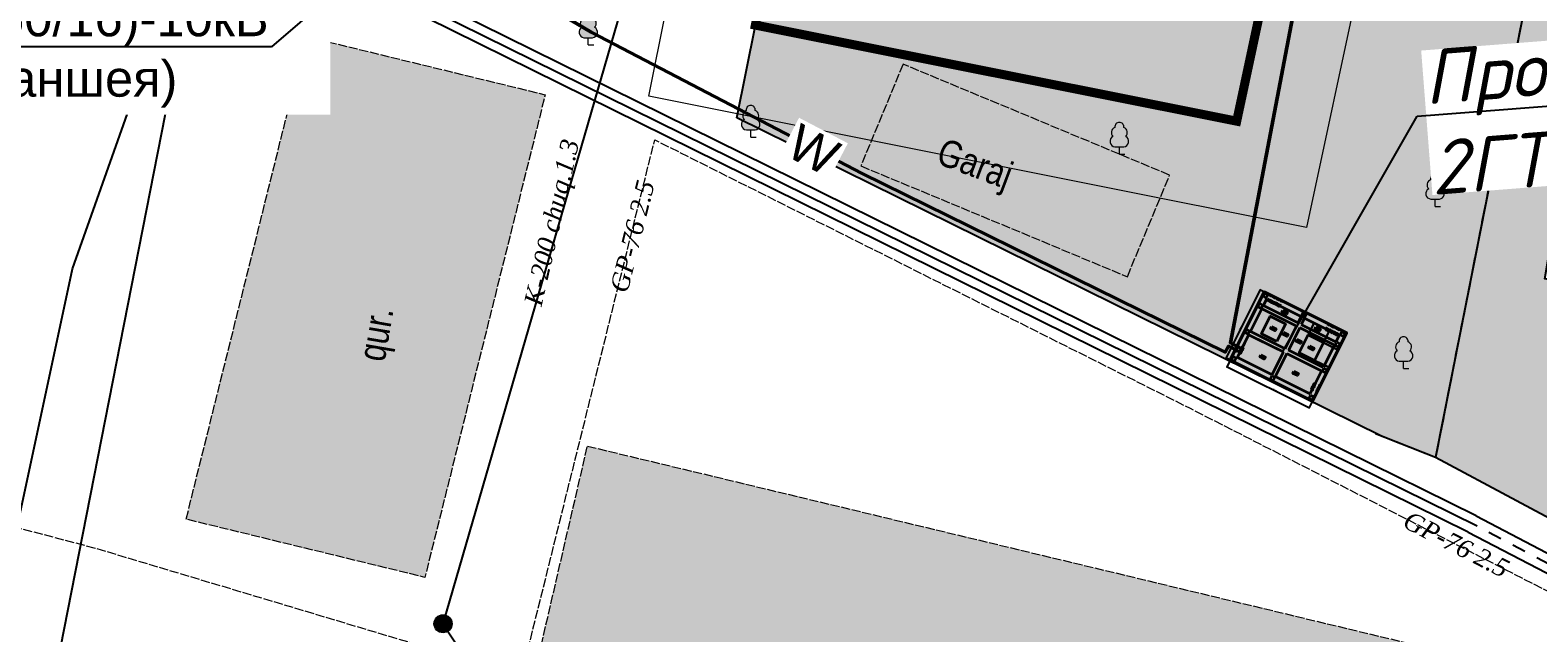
# Model space of a CAD drawing. Extents: x 352696 to 405256, y 4162769 to 4241487.
# Tile 26 of 148: x 403057 to 403140, y 4240205 to 4240238. Entities that reach past the tile are written whole.
import ezdxf
from ezdxf import colors
from ezdxf.entities.mleader import LeaderData, LeaderLine
from ezdxf.enums import TextEntityAlignment as Align
from ezdxf.math import Vec2, Vec3

# ---------------------------------------------------------------- set-up
doc = ezdxf.new("R2010")
doc.units = 0
doc.header["$LTSCALE"] = 0.5
doc.header["$MEASUREMENT"] = 0
doc.header["$PDMODE"] = 32
doc.header["$PDSIZE"] = 0.3
for name, pattern in [('ACAD_ISO03W100', [30, 12, -18]), ('Build_Contour_Resid_m1', [1, 1, 0]), ('Commnctn_Gas_Line_Ground_m1', [1, 1, 0]), ('Д_ТРОТ_ТРУБА', [3, 1.5, -1.5]), ('ЗД_СТР_РАЗВ', [3, 2, -1]), ('штриховаяX2', [38.1, 25.4, -12.7])]:
    doc.linetypes.add(name, pattern=pattern)
for name, color, linetype in [('(0)', 7, 'Continuous'), ('(007) Здания', 7, 'Continuous'), ('(014) Водопровод', 5, 'ИК_Водопровод -------в--------'), ('(017) Канализация', 33, 'KANALIS_K_1'), ('(025) Дорога', 7, 'Continuous'), ('(027) Гидрография', 7, 'Continuous'), ('(028) Гидротехн.', 7, 'Continuous'), ('--Выноски', 164, 'Continuous'), ('кабель', 1, 'Continuous')]:
    doc.layers.add(name, color=color, linetype=linetype)
for name, color, linetype, lineweight in [('.', 7, 'Continuous', 15), ('основной', 7, 'Continuous', 35), ('размеры', 7, 'Continuous', 30)]:
    doc.layers.add(name, color=color, linetype=linetype, lineweight=lineweight)
for name, color, linetype, true_color in [('BUILD_RESID_CNTUR_P', 7, 'Continuous', 0x000000), ('BUILD_RESID_TITLE_T', 7, 'Continuous', 0x000000), ('COMMN_OBJCT_ELCTR_B', 7, 'Continuous', 0x000000), ('COMMN_OBJCT_GAS##_L', 7, 'Continuous', 0x000000), ('COMMN_OBJCT_GAS##_T', 7, 'Continuous', 0x000000)]:
    doc.layers.add(name, color=color, linetype=linetype, true_color=true_color)
for name, color, linetype, lineweight, true_color in [('COMMN_OBJCT_CNLIZ_T', 7, 'Continuous', 15, 0x000000), ('COMMN_OBJCT_WELL#_B', 7, 'Continuous', 15, 0x000000), ('GREEN_VGTAT_#####_B', 7, 'Continuous', 15, 0x000000), ('надписи э', 7, 'Continuous', 40, 0xd52a52)]:
    doc.layers.add(name, color=color, linetype=linetype, lineweight=lineweight, true_color=true_color)
doc.styles.add('--ЭОМ', font='ARIALN.TTF')
doc.styles.add('Arial Narrow', font='arial.ttf', dxfattribs={"height": 300})
doc.styles.add('S', font='txtwr', dxfattribs={"oblique": 15})
doc.styles.add('БМ-431 (Times New Roman К)', font='timesi.ttf', dxfattribs={"height": 1})
doc.styles.add('гост3', font='arial.ttf', dxfattribs={"height": 300})
doc.styles.add('Р-131 (Arial Narrow)', font='ARIALN.TTF', dxfattribs={"height": 1})
doc.linetypes.add('KANALIS_K_1', pattern='A,1,[">",Standard,S=1.8,R=0,X=-0.9,Y=-0.9],3,-1,["К",Standard,S=1.8,R=0,X=-0.9,Y=-0.9],-1,10', length=16)
doc.linetypes.add('ИК_Водопровод -------в--------', pattern='A,9,-0.6,["В",Standard,S=1.2,R=0,X=0,Y=-0.6],-1.2', length=10.8)
doc.linetypes.add('ИК_Э_КАБ_ВН', pattern='A,8,-2,["<<",Standard,S=1,R=0,X=0,Y=-0.5],8,[">>",Standard,S=1,R=0,X=-1,Y=-0.5],-2', length=20)
doc.dimstyles.new('Масштаб 25', dxfattribs={"dimscale": 100, "dimtxt": 3, "dimasz": 1.5, "dimexe": 1, "dimexo": 0, "dimgap": 0.8345, "dimtad": 1, "dimlfac": 0.25, "dimtxsty": 'Standard', "dimblk": 'ARCHTICK', "dimcen": 2.5, "dimdle": 1, "dimadec": 0, "dimazin": 0, "dimtfac": 1, "dimtmove": 0, "dimatfit": 3, "dimldrblk": 'ARCHTICK', "dimfxl": 1, "dimarcsym": 0})

# ---------------------------------------------------------------- blocks, each defined once
blk = doc.blocks.new('Wellinspect_m1')
at = {"layer": 'COMMN_OBJCT_WELL#_B', "linetype": 'Continuous', "lineweight": 13, "true_color": 0xfffffe}
blk.add_hatch(color=7, dxfattribs=at).paths.add_polyline_path([(-1, 0, 1), (1, 0, 1)])
at = {"layer": 'COMMN_OBJCT_WELL#_B', "color": 18, "linetype": 'Continuous', "lineweight": 13, "true_color": 0x000000}
blk.add_line((-0.71, 0.71), (0.71, -0.71), dxfattribs=at)
blk.add_circle((0, 0), 1, dxfattribs=at)
blk = doc.blocks.new('ElectricFlash1_m1')
at = {"layer": 'COMMN_OBJCT_ELCTR_B', "linetype": 'Continuous', "lineweight": 9, "true_color": 0xfffffe}
blk.add_hatch(color=7, dxfattribs=at).paths.add_polyline_path([(1.25, 2.3), (0.45, 2.3), (0.45, 1.2, 1), (1.25, 1.2)])
at = {"layer": 'COMMN_OBJCT_ELCTR_B', "color": 18, "linetype": 'Continuous', "lineweight": 9, "true_color": 0x000000}
for p, q in [((0, 0), (0, 2.5)), ((0, 2.3), (1.5, 2.3)), ((0.45, 1.2), (0.45, 2.3)), ((0.45, 2.3), (1.25, 2.3)), ((1.25, 2.3), (1.25, 1.2))]:
    blk.add_line(p, q, dxfattribs=at)
blk.add_arc((0.85, 1.2), 0.4, 180, 0, dxfattribs=at)
blk = doc.blocks.new('CharacteristicFol_m1')
at = {"layer": 'GREEN_VGTAT_#####_B', "linetype": 'Continuous', "lineweight": 13, "true_color": 0xfffffe}
h = blk.add_hatch(color=7, dxfattribs=at)
h.dxf.hatch_style = 1
h.paths.add_polyline_path([(0.7, 1.95, 0.545245), (0.49, 2.94, 0.44906), (0, 3.5, 0.44906), (-0.49, 2.94, 0.545245), (-0.7, 1.95, 0.73339), (-0.48, 0.8), (0.48, 0.8, 0.73339)])
at = {"layer": 'GREEN_VGTAT_#####_B', "color": 18, "linetype": 'Continuous', "lineweight": 13, "true_color": 0x000000}
for p, q in [((-0.48, 0.8), (0.48, 0.8)), ((0, 0), (0, 0.8)), ((0, 0), (0, 0.8)), ((0, 0), (0.6, 0))]:
    blk.add_line(p, q, dxfattribs=at)
for centre, radius, start, end in [((0, 3), 0.501, 90.2911, 187.0229), ((0, 3), 0.501, 352.9771, 89.7089), ((-0.41, 1.41), 0.612, 118.4195, 263.4433), ((-0.28, 2.38), 0.602, 111.2452, 225.6501), ((0.41, 1.41), 0.612, 276.5567, 61.5805), ((0.28, 2.38), 0.602, 314.3499, 68.7548)]:
    blk.add_arc(centre, radius, start, end, dxfattribs=at)
blk = doc.blocks.new('wewewrwerwer')
at = {"layer": '(014) Водопровод', "flags": 128}
blk.add_lwpolyline([(403057.771, 4240198.611), (403081.724, 4240320.576), (403100.516, 4240315.974), (403177.328, 4240298.135)], dxfattribs=at)
at = {"layer": '(017) Канализация', "linetype": 'KANALIS_K_1', "flags": 128}
blk.add_lwpolyline([(403095.546, 4240259.188), (403079.9, 4240205.21), (403097.691, 4240178.579), (403117.752, 4240170.709)], dxfattribs=at)
at = {"layer": '(025) Дорога', "linetype": 'ЗД_СТР_РАЗВ'}
blk.add_lwpolyline([(403096.912, 4240262.979), (403106.22, 4240307.19), (403141.55, 4240298.75), (403151.41, 4240298.99), (403134.69, 4240214.398), (403131.381, 4240215.69)], dxfattribs=at)
at = {"layer": '(027) Гидрография'}
for points in [[(403136.94, 4240211.16), (403153.13, 4240202.68), (403153.694, 4240202.301)], [(403136.497, 4240210.264), (403152.754, 4240201.821), (403153.485, 4240201.329)]]:
    blk.add_lwpolyline(points, dxfattribs=at)
at = {"layer": '(027) Гидрография', "color": 3, "linetype": 'Д_ТРОТ_ТРУБА'}
blk.add_lwpolyline([(403153.574, 4240201.744), (403152.89, 4240202.199), (403136.988, 4240210.596)], dxfattribs=at)
at = {"layer": '(028) Гидротехн.', "color": 3}
blk.add_lwpolyline([(403136.988, 4240210.596), (403062.963, 4240247.15), (403016.84, 4240268.833), (403007.296, 4240271.796)], dxfattribs=at)
at = {"layer": '(028) Гидротехн.'}
for points in [[(403136.94, 4240211.16), (403063.18, 4240247.6), (403017.021, 4240269.3), (403007.445, 4240272.274)], [(403136.497, 4240210.264), (403062.746, 4240246.699), (403016.658, 4240268.366), (403007.148, 4240271.319)]]:
    blk.add_lwpolyline(points, dxfattribs=at)
at = {"layer": 'BUILD_RESID_CNTUR_P', "color": 18, "linetype": 'Build_Contour_Resid_m1', "lineweight": 13, "true_color": 0x000000, "flags": 128}
blk.add_lwpolyline([(403072.37, 4240237.63), (403085.55, 4240234.42), (403078.91, 4240207.77), (403065.73, 4240210.98)], close=True, dxfattribs=at)
at = {"layer": 'BUILD_RESID_CNTUR_P', "color": 18, "linetype": 'Build_Contour_Resid_m1', "lineweight": 13, "true_color": 0x000000}
blk.add_lwpolyline([(403117.681, 4240224.372), (403120.015, 4240229.984), (403105.304, 4240236.102), (403102.97, 4240230.491), (403117.681, 4240224.372)], dxfattribs=at)
blk.add_lwpolyline([(403085.05, 4240202.81), (403087.88, 4240215.02), (403151.11, 4240199.83), (403148.22, 4240187.61)], close=True, dxfattribs=at)
at = {"layer": 'COMMN_OBJCT_GAS##_L', "color": 30, "linetype": 'Commnctn_Gas_Line_Ground_m1', "lineweight": 15, "true_color": 0xff7d00, "flags": 128}
for points in [[(403130.24, 4240160.101), (403112.009, 4240165.291), (403097.223, 4240169.499), (403090.418, 4240180.521), (403087.876, 4240188.936), (403084.255, 4240202.414), (403091.595, 4240231.929), (403121.143, 4240217.108), (403150.307, 4240202.19)], [(403084.283, 4240202.308), (403060.659, 4240209.391), (403042.181, 4240214.239), (403041.623, 4240228.433)]]:
    blk.add_lwpolyline(points, dxfattribs=at)
at = {"layer": 'кабель', "color": 1, "linetype": 'ИК_Э_КАБ_ВН'}
blk.add_lwpolyline([(403018.142, 4240116.222), (403019.782, 4240116.456), (403016.332, 4240137.84), (403018.159, 4240156.442), (403028.671, 4240177.634), (403041.46, 4240186.91), (403052.283, 4240191.39), (403059.455, 4240224.804), (403070.415, 4240255.804), (403082.053, 4240311.938), (403085.429, 4240326.355), (403096.923, 4240323.351), (403102.405, 4240350.301), (403095.399, 4240351.692), (403095.399, 4240351.692)], dxfattribs=at)
at = {"layer": 'COMMN_OBJCT_ELCTR_B', "color": 18, "true_color": 0x000000}
blk.add_blockref('ElectricFlash1_m1', (403137.045, 4240232.042), dxfattribs=at)
at = {"layer": 'COMMN_OBJCT_WELL#_B', "color": 18, "true_color": 0x000000, "xscale": 0.5, "yscale": 0.5, "zscale": 0.5}
blk.add_blockref('Wellinspect_m1', (403079.91, 4240205.21), dxfattribs=at)
at = {"layer": 'GREEN_VGTAT_#####_B', "color": 18, "true_color": 0x000000, "xscale": 0.5, "yscale": 0.5, "zscale": 0.5}
for p in [(403087.926, 4240237.167), (403096.892, 4240232.079), (403117.239, 4240231.139), (403134.666, 4240228.253), (403132.927, 4240219.305)]:
    blk.add_blockref('CharacteristicFol_m1', p, dxfattribs=at)
at = {"color": 7, "style": 'S', "oblique": 15, "flags": 8}
blk.add_attdef('SK', (403148.112, 4240555.257), '', height=2, dxfattribs=at)
at = {"layer": 'BUILD_RESID_TITLE_T', "color": 18, "true_color": 0x000000, "style": 'Р-131 (Arial Narrow)'}
for s, rotation, p in [('Garaj', 339.47719, (403107.05, 4240230.662)), ('qur.', 80.20182, (403076.68, 4240219.623))]:
    blk.add_text(s, height=1.5, rotation=rotation, dxfattribs=at).set_placement(p)
at = {"layer": 'COMMN_OBJCT_CNLIZ_T', "color": 18, "linetype": 'Continuous', "true_color": 0x000000, "style": 'БМ-431 (Times New Roman К)'}
blk.add_text('K-200 chuq.1.3', height=1, rotation=77.08961, dxfattribs=at).set_placement((403085.344, 4240222.699))
at = {"layer": 'COMMN_OBJCT_GAS##_T', "color": 18, "linetype": 'Continuous', "true_color": 0x000000, "style": 'БМ-431 (Times New Roman К)'}
for rotation, p in [(76.0342, (403090.361, 4240226.595)), (332.9092, (403135.833, 4240209.594))]:
    blk.add_text('GP-76 2.5', height=1, rotation=rotation, dxfattribs=at).set_placement(p, align=Align.MIDDLE)
blk = doc.blocks.new('rw32234324324324')
at = {"layer": '.'}
h = blk.add_hatch(color=41, dxfattribs=at)
h.dxf.hatch_style = 1
h.paths.add_polyline_path([(403591.26, 4240332.78), (403593.82, 4240344.55), (403535.09, 4240357.25), (403532.64, 4240345.31)])
h.paths.add_polyline_path([(403635.758, 4240323.046), (403637.05, 4240329.43), (403637.292, 4240329.378), (403638.43, 4240334.64), (403609.16, 4240340.97), (403606.562, 4240328.954)])
h.paths.add_polyline_path([(403637.05, 4240329.43), (403666.52, 4240322.89), (403664.12, 4240311.03), (403634.65, 4240317.57)])
h.paths.add_polyline_path([(403669.51, 4240335.35), (403681.23, 4240332.59), (403677.84, 4240316.79), (403677.7, 4240316.824), (403674.6, 4240303.23), (403664.18, 4240305.54), (403668.506, 4240324.513), (403667.51, 4240324.7)])
h.paths.add_polyline_path([(403659.37, 4240292.68), (403670.35, 4240290.4), (403654.42, 4240213.8), (403643.44, 4240216.08)])
h.paths.add_polyline_path([(403583.07, 4240274.78), (403576.78, 4240245.53), (403588.44, 4240243.25), (403594.73, 4240272.5)])
h.paths.add_polyline_path([(403572.37, 4240237.63), (403585.55, 4240234.42), (403578.91, 4240207.77), (403565.73, 4240210.98)])
h.paths.add_polyline_path([(403584.66, 4240305.1), (403578.37, 4240275.85), (403589.67, 4240273.63), (403590.89, 4240279.317), (403596.292, 4240278.28), (403598.443, 4240290.374), (403593.729, 4240291.171), (403595.96, 4240302.88)])
h.paths.add_polyline_path([(403585.05, 4240202.81), (403587.88, 4240215.02), (403651.11, 4240199.83), (403648.22, 4240187.61)])
h.paths.add_polyline_path([(403609.98, 4240297.66), (403615.443, 4240296.498), (403614.194, 4240290.629), (403608.731, 4240291.792)])
h.paths.add_polyline_path([(403601.481, 4240257.717), (403622, 4240253.62), (403623.19, 4240259.58), (403607.566, 4240262.7), (403608.61, 4240268.92), (403609.772, 4240268.725), (403611.4, 4240276.88), (403605.812, 4240278.07)])
h.paths.add_polyline_path([(403628.997, 4240289.469), (403629.83, 4240293.46), (403623.87, 4240294.705), (403623.037, 4240290.713)])
at = {"layer": 'BUILD_RESID_CNTUR_P', "color": 18, "linetype": 'Build_Contour_Resid_m1', "lineweight": 13, "true_color": 0x000000, "flags": 128}
blk.add_lwpolyline([(403572.37, 4240237.63), (403585.55, 4240234.42), (403578.91, 4240207.77), (403565.73, 4240210.98), (403572.37, 4240237.63)], dxfattribs=at)
at = {"layer": 'BUILD_RESID_CNTUR_P', "color": 18, "linetype": 'Build_Contour_Resid_m1', "lineweight": 13, "true_color": 0x000000}
blk.add_lwpolyline([(403585.05, 4240202.81), (403587.88, 4240215.02), (403651.11, 4240199.83), (403648.22, 4240187.61)], close=True, dxfattribs=at)
blk = doc.blocks.new('rew342342324432')
at = {"layer": '(007) Здания', "lineweight": 30, "transparency": 33554534}
h = blk.add_hatch(color=63, dxfattribs=at)
h.dxf.hatch_style = 1
h.paths.add_polyline_path([(403596.127, 4240233.14), (403597.15, 4240238.264), (403623.717, 4240232.959), (403637.949, 4240299.611), (403641.55, 4240298.761), (403651.41, 4240299.001), (403634.69, 4240214.398), (403631.702, 4240215.565)])
at = {"layer": '.', "lineweight": 30, "ltscale": 100, "true_color": 0x636466, "transparency": 33554687}
h = blk.add_hatch(color=251, dxfattribs=at)
h.dxf.hatch_style = 1
h.paths.add_polyline_path([(403600.898, 4240321.525), (403584.465, 4240325.672), (403584.298, 4240325.794), (403534.038, 4240338.478), (403533.327, 4240335.663), (403656.58, 4240304.35), (403642.39, 4240302.741), (403577.056, 4240318.238), (403576.36, 4240314.851), (403575.71, 4240311.441), (403570.94, 4240286.281), (403568.08, 4240270.111), (403565.06, 4240255.752), (403563.18, 4240247.611), (403566.277, 4240246.07), (403579.82, 4240313.46), (403606.22, 4240307.19), (403641.55, 4240298.761), (403651.41, 4240299.001), (403636.821, 4240225.177), (403634.69, 4240214.408), (403643.64, 4240209.617), (403644.464, 4240213.581), (403643.02, 4240213.891), (403643.442, 4240216.087), (403644.958, 4240223.521), (403640.718, 4240224.257), (403642.784, 4240236.433), (403656.508, 4240300.682), (403671.7, 4240297.541), (403676.707, 4240295.672), (403677.691, 4240302.252), (403663.792, 4240305.48), (403655.837, 4240307.657), (403604.758, 4240320.613)])
h = blk.add_hatch(color=251, dxfattribs=at)
h.dxf.hatch_style = 1
h.paths.add_polyline_path([(403633.865, 4240300.595), (403620.827, 4240239.538), (403602.594, 4240243.179), (403604.66, 4240253.526), (403600.39, 4240254.384), (403597.15, 4240238.264), (403623.717, 4240232.959), (403637.949, 4240299.611)])
at = {"linetype": 'Continuous'}
blk.add_lwpolyline([(403606.22, 4240307.19), (403641.55, 4240298.761), (403651.41, 4240299.001), (403636.821, 4240225.177), (403634.69, 4240214.408), (403643.64, 4240209.617), (403644.464, 4240213.581), (403643.02, 4240213.891), (403643.442, 4240216.087), (403644.958, 4240223.521), (403640.718, 4240224.257), (403642.784, 4240236.433), (403656.508, 4240300.682), (403671.7, 4240297.541), (403676.707, 4240295.672), (403677.691, 4240302.252)], dxfattribs=at)
blk.add_lwpolyline([(403633.865, 4240300.595), (403620.827, 4240239.538), (403602.594, 4240243.179), (403604.66, 4240253.526), (403600.39, 4240254.384), (403597.15, 4240238.264), (403623.717, 4240232.959), (403637.949, 4240299.611), (403633.865, 4240300.595)])
blk.add_lwpolyline([(403596.127, 4240233.14), (403597.15, 4240238.264), (403623.717, 4240232.959), (403637.949, 4240299.611), (403641.55, 4240298.761), (403651.41, 4240299.001), (403634.69, 4240214.398), (403631.702, 4240215.565)], close=True, dxfattribs=at)
blk = doc.blocks.new('_None')
blk = doc.blocks.new('_ArchTick')
at = {"color": 0, "linetype": 'ByBlock', "const_width": 0.15}
blk.add_lwpolyline([(-0.5, -0.5), (0.5, 0.5)], dxfattribs=at)
blk = doc.blocks.new('*D115')
at = {"layer": 'Defpoints', "color": 0, "lineweight": 50, "ltscale": 100, "transparency": 16777216}
for p in [(396091, 21215), (397833, 21215), (397833, 4295)]:
    blk.add_point(p, dxfattribs=at)
at = {"layer": 'размеры', "color": 0, "lineweight": -2, "ltscale": 100, "transparency": 16777216}
for p, q in [((397833, 21215), (395991, 21215)), ((396091, 4195), (396091, 21315)), ((397833, 4295), (395991, 4295))]:
    blk.add_line(p, q, dxfattribs=at)
at = {"layer": 'размеры', "color": 0, "lineweight": -2, "ltscale": 100, "transparency": 16777216, "xscale": 150, "yscale": 150, "zscale": 150}
for p, rotation in [((396091, 21215), 90), ((396091, 4295), 270)]:
    blk.add_blockref('_ArchTick', p, dxfattribs=dict(at, rotation=rotation))
at = {"layer": 'размеры', "color": 0, "ltscale": 100, "transparency": 16777216, "insert": (395854, 11587), "char_height": 300, "attachment_point": 5, "rotation": 90}
blk.add_mtext('4230', dxfattribs=at)
blk = doc.blocks.new('*D116')
at = {"layer": 'Defpoints', "color": 0, "lineweight": 50, "ltscale": 100, "transparency": 16777216}
for p in [(397075, 11134), (417475, 11134), (417475, 2654)]:
    blk.add_point(p, dxfattribs=at)
at = {"layer": 'размеры', "color": 0, "lineweight": -2, "ltscale": 100, "transparency": 16777216}
for p, q in [((397075, 11134), (397075, 2554)), ((417475, 11134), (417475, 2554)), ((396975, 2654), (417575, 2654))]:
    blk.add_line(p, q, dxfattribs=at)
at = {"layer": 'размеры', "color": 0, "lineweight": -2, "ltscale": 100, "transparency": 16777216, "xscale": 150, "yscale": 150, "zscale": 150, "rotation": 180}
blk.add_blockref('_ArchTick', (397075, 2654), dxfattribs=at)
at = {"layer": 'размеры', "color": 0, "lineweight": -2, "ltscale": 100, "transparency": 16777216, "xscale": 150, "yscale": 150, "zscale": 150}
blk.add_blockref('_ArchTick', (417475, 2654), dxfattribs=at)
at = {"layer": 'размеры', "color": 0, "ltscale": 100, "transparency": 16777216, "insert": (408934, 2891), "char_height": 300, "attachment_point": 5}
blk.add_mtext('5100', dxfattribs=at)
blk = doc.blocks.new('тп-м')
at = {"layer": 'размеры', "ltscale": 100}
h = blk.add_hatch(color=256, dxfattribs=at)
h.set_gradient(color1=(196, 191, 192), color2=(199, 194, 195), one_color=1, tint=0.77)
h.paths.add_polyline_path([(397075.325, 21215.376), (397075.325, 4295.376), (417475.325, 4295.376), (417475.325, 21215.376)])
h.paths.add_polyline_path([(406875.325, 20015.376), (406875.325, 18415.376), (398275.325, 18415.376), (398275.325, 20015.376)], flags=16)
h.paths.add_polyline_path([(406875.325, 21015.376), (407675.325, 21015.376), (407675.325, 20215.376), (406875.325, 20215.376)], flags=16)
h.paths.add_polyline_path([(406875.325, 17615.376), (406875.325, 12003.618), (398275.325, 12003.618), (398275.325, 17615.376)], flags=16)
h.paths.add_polyline_path([(407675.325, 20015.376), (416275.325, 20015.376), (416275.325, 18415.376), (407675.325, 18415.376)], flags=16)
h.paths.add_polyline_path([(398075.325, 20215.376), (397275.325, 20215.376), (397275.325, 21015.376), (398075.325, 21015.376)], flags=16)
h.paths.add_polyline_path([(407675.325, 17615.376), (416275.325, 17615.376), (416275.325, 12003.618), (407675.325, 12003.618)], flags=16)
h.paths.add_polyline_path([(398075.325, 18415.376), (398075.325, 17615.376), (397275.325, 17615.376), (397275.325, 18415.376)], flags=16)
h.paths.add_polyline_path([(406875.325, 11195.376), (406875.325, 5495.376), (398275.325, 5495.376), (398275.325, 10611.818), (398275.325, 11195.376)], flags=16)
h.paths.add_polyline_path([(398075.325, 11995.376), (398075.325, 11195.376), (397275.325, 11195.376), (397275.325, 11995.376)], flags=16)
h.paths.add_polyline_path([(407675.325, 11195.376), (416275.325, 11195.376), (416275.325, 11615.376), (416275.325, 5495.376), (407675.325, 5495.376), (407675.325, 10882.411)], flags=16)
h.paths.add_polyline_path([(416475.325, 21015.376), (417275.325, 21015.376), (417275.325, 20215.376), (416475.325, 20215.376)], flags=16)
h.paths.add_polyline_path([(406875.325, 5295.376), (407675.325, 5295.376), (407675.325, 4495.376), (406875.325, 4495.376)], flags=16)
h.paths.add_polyline_path([(416475.325, 18415.376), (417275.325, 18415.376), (417275.325, 17615.376), (416475.325, 17615.376)], flags=16)
h.paths.add_polyline_path([(398075.325, 5295.376), (398075.325, 4495.376), (397275.325, 4495.376), (397275.325, 5295.376)], flags=16)
h.paths.add_polyline_path([(416475.325, 12003.618), (417275.325, 12003.618), (417275.325, 11195.376), (416475.325, 11195.376)], flags=16)
h.paths.add_polyline_path([(416475.325, 5295.376), (417275.325, 5295.376), (417275.325, 4495.376), (416475.325, 4495.376)], flags=16)
h = blk.add_hatch(color=256, dxfattribs=at)
h.paths.add_polyline_path([(397275.325, 5295.376), (398075.325, 5295.376), (398075.325, 4495.376), (397275.325, 4495.376)])
h.paths.add_polyline_path([(406875.325, 5295.376), (407675.325, 5295.376), (407675.325, 4495.376), (406875.325, 4495.376)])
h.paths.add_polyline_path([(416475.325, 5295.376), (417275.325, 5295.376), (417275.325, 4495.376), (416475.325, 4495.376)])
h.paths.add_polyline_path([(397275.325, 12003.618), (398075.325, 12003.618), (398075.325, 11203.618), (397275.325, 11203.618)])
h.paths.add_polyline_path([(416475.325, 12003.618), (417275.325, 12003.618), (417275.325, 11195.376), (416475.325, 11195.376)])
h.paths.add_polyline_path([(397275.325, 18415.376), (398075.325, 18415.376), (398075.325, 17615.376), (397275.325, 17615.376)])
h.paths.add_polyline_path([(397275.325, 21015.376), (398075.325, 21015.376), (398075.325, 20215.376), (397275.325, 20215.376)])
h.paths.add_polyline_path([(406875.325, 21015.376), (407675.325, 21015.376), (407675.325, 20215.376), (406875.325, 20215.376)])
h.paths.add_polyline_path([(416475.325, 21015.376), (417275.325, 21015.376), (417275.325, 20215.376), (416475.325, 20215.376)])
h.paths.add_polyline_path([(416475.325, 18415.376), (417275.325, 18415.376), (417275.325, 17615.376), (416475.325, 17615.376)])
at = {"layer": 'основной', "color": 18, "lineweight": 30, "ltscale": 100, "true_color": 0x000000}
blk.add_lwpolyline([(417475.325, 21215.376), (417475.325, 4295.376), (397075.325, 4295.376), (397075.325, 21215.376)], close=True, dxfattribs=at)
at = {"layer": 'основной', "ltscale": 100}
for points in [[(397275.325, 21015.376), (398075.325, 21015.376), (398075.325, 20215.376), (397275.325, 20215.376)], [(406875.325, 21015.376), (407675.325, 21015.376), (407675.325, 20215.376), (406875.325, 20215.376)], [(416475.325, 21015.376), (417275.325, 21015.376), (417275.325, 20215.376), (416475.325, 20215.376)], [(397275.325, 18415.376), (398075.325, 18415.376), (398075.325, 17615.376), (397275.325, 17615.376)], [(416475.325, 18415.376), (417275.325, 18415.376), (417275.325, 17615.376), (416475.325, 17615.376)], [(397275.325, 12003.618), (398075.325, 12003.618), (398075.325, 11203.618), (397275.325, 11203.618)], [(416475.325, 12003.618), (417275.325, 12003.618), (417275.325, 11195.376), (416475.325, 11195.376)], [(397275.325, 5295.376), (398075.325, 5295.376), (398075.325, 4495.376), (397275.325, 4495.376)], [(406875.325, 5295.376), (407675.325, 5295.376), (407675.325, 4495.376), (406875.325, 4495.376)], [(416475.325, 5295.376), (417275.325, 5295.376), (417275.325, 4495.376), (416475.325, 4495.376)]]:
    blk.add_lwpolyline(points, close=True, dxfattribs=at)
at = {"layer": 'основной', "linetype": 'ACAD_ISO03W100', "ltscale": 10}
for points in [[(398675.325, 21215.376), (398675.325, 20015.376)], [(399075.325, 21215.376), (399075.325, 20015.376)], [(399275.325, 21215.376), (399275.325, 20015.376)], [(399675.325, 21215.376), (399675.325, 20015.376)], [(399875.325, 21215.376), (399875.325, 20015.376)], [(400275.325, 21215.376), (400275.325, 20015.376)], [(400475.325, 21215.376), (400475.325, 20015.376)], [(400875.325, 21215.376), (400875.325, 20015.376)], [(401075.325, 21215.376), (401075.325, 20015.376)], [(401475.325, 21215.376), (401475.325, 20015.376)], [(413075.325, 21215.376), (413075.325, 20015.376)], [(413475.325, 21215.376), (413475.325, 20015.376)], [(413675.325, 21215.376), (413675.325, 20015.376)], [(414075.325, 21215.376), (414075.325, 20015.376)], [(414275.325, 21215.376), (414275.325, 20015.376)], [(414675.325, 21215.376), (414675.325, 20015.376)], [(414875.325, 21215.376), (414875.325, 20015.376)], [(415275.325, 21215.376), (415275.325, 20015.376)], [(415475.325, 21215.376), (415475.325, 20015.376)], [(415875.325, 21215.376), (415875.325, 20015.376)], [(397075.325, 7995.376), (398275.325, 7995.376)], [(397075.325, 7395.376), (398275.325, 7395.376)], [(397075.325, 7195.376), (398275.325, 7195.376)], [(417475.325, 7995.376), (416275.325, 7995.376)], [(417475.325, 7395.376), (416275.325, 7395.376)], [(417475.325, 7195.376), (416275.325, 7195.376)], [(397075.325, 6595.376), (398275.325, 6595.376)], [(417475.325, 6595.376), (416275.325, 6595.376)]]:
    blk.add_lwpolyline(points, dxfattribs=at)
at = {"layer": 'основной', "ltscale": 100}
for points in [[(398275.325, 18415.376), (398275.325, 20015.376), (406875.325, 20015.376)], [(398275.325, 20015.376), (398275.325, 18415.376), (406875.325, 18415.376)], [(398275.325, 12003.618), (398275.325, 17615.376)], [(406875.325, 17615.376), (398275.325, 17615.376)], [(398675.325, 19815.376), (398675.325, 20015.376)], [(399075.325, 20015.376), (399075.325, 19815.376), (398675.325, 19815.376)], [(398675.325, 19815.376), (398675.325, 20015.376)], [(399075.325, 20015.376), (399075.325, 19815.376), (398675.325, 19815.376)], [(398675.325, 19815.376), (398675.325, 20015.376)], [(399075.325, 20015.376), (399075.325, 19815.376), (398675.325, 19815.376)], [(399275.325, 19815.376), (399275.325, 20015.376)], [(399675.325, 20015.376), (399675.325, 19815.376), (399275.325, 19815.376)], [(399275.325, 19815.376), (399275.325, 20015.376)], [(399675.325, 20015.376), (399675.325, 19815.376), (399275.325, 19815.376)], [(399275.325, 19815.376), (399275.325, 20015.376)], [(399675.325, 20015.376), (399675.325, 19815.376), (399275.325, 19815.376)], [(399875.325, 19815.376), (399875.325, 20015.376)], [(400275.325, 20015.376), (400275.325, 19815.376), (399875.325, 19815.376)], [(399875.325, 19815.376), (399875.325, 20015.376)], [(400275.325, 20015.376), (400275.325, 19815.376), (399875.325, 19815.376)], [(399875.325, 19815.376), (399875.325, 20015.376)], [(400275.325, 20015.376), (400275.325, 19815.376), (399875.325, 19815.376)], [(400475.325, 19815.376), (400475.325, 20015.376)], [(400875.325, 20015.376), (400875.325, 19815.376), (400475.325, 19815.376)], [(400475.325, 19815.376), (400475.325, 20015.376)], [(400875.325, 20015.376), (400875.325, 19815.376), (400475.325, 19815.376)], [(400475.325, 19815.376), (400475.325, 20015.376)], [(400875.325, 20015.376), (400875.325, 19815.376), (400475.325, 19815.376)], [(401075.325, 19815.376), (401075.325, 20015.376)], [(401475.325, 20015.376), (401475.325, 19815.376), (401075.325, 19815.376)], [(401075.325, 19815.376), (401075.325, 20015.376)], [(401475.325, 20015.376), (401475.325, 19815.376), (401075.325, 19815.376)], [(401075.325, 19815.376), (401075.325, 20015.376)], [(401475.325, 20015.376), (401475.325, 19815.376), (401075.325, 19815.376)], [(406875.325, 18415.376), (406875.325, 20015.376)], [(406875.325, 12003.618), (406875.325, 17615.376)], [(407675.325, 20015.376), (416275.325, 20015.376), (416275.325, 18415.376)], [(407675.325, 20015.376), (407675.325, 18415.376)], [(407675.325, 18415.376), (416275.325, 18415.376)], [(416275.325, 17615.376), (407675.325, 17615.376)], [(407675.325, 17615.376), (407675.325, 12003.618)], [(413075.325, 20015.376), (413075.325, 19815.376), (413475.325, 19815.376)], [(413475.325, 19815.376), (413475.325, 20015.376)], [(413675.325, 20015.376), (413675.325, 19815.376), (414075.325, 19815.376)], [(414075.325, 19815.376), (414075.325, 20015.376)], [(414275.325, 20015.376), (414275.325, 19815.376), (414675.325, 19815.376)], [(414675.325, 19815.376), (414675.325, 20015.376)], [(414875.325, 20015.376), (414875.325, 19815.376), (415275.325, 19815.376)], [(415275.325, 19815.376), (415275.325, 20015.376)], [(415475.325, 20015.376), (415475.325, 19815.376), (415875.325, 19815.376)], [(415875.325, 19815.376), (415875.325, 20015.376)], [(416275.325, 17615.376), (416275.325, 12003.618)], [(406875.325, 12003.618), (398275.325, 12003.618)], [(398275.325, 7495.376), (398275.325, 11195.376), (405475.325, 11195.376)], [(398275.325, 7595.376), (398275.325, 11195.376), (406875.325, 11195.376)], [(406875.325, 5495.376), (406875.325, 11195.376)], [(416275.325, 12003.618), (407675.325, 12003.618)], [(407675.325, 11195.376), (407675.325, 5495.376)], [(407675.325, 11195.376), (416275.325, 11195.376)], [(416275.325, 11195.376), (416275.325, 7095.376)], [(397075.325, 7195.376), (397075.325, 7395.376)], [(398275.325, 7895.376), (398275.325, 9095.376)], [(398275.325, 7995.376), (398475.325, 7995.376), (398475.325, 7395.376), (398475.325, 7395.376), (398475.325, 7995.376)], [(398275.325, 7195.376), (398275.325, 7395.376)], [(398275.325, 7195.376), (398275.325, 7395.376)], [(398475.325, 7395.376), (398275.325, 7395.376)], [(398275.325, 7195.376), (398475.325, 7195.376), (398475.325, 6595.376), (398475.325, 6595.376), (398475.325, 7195.376)], [(406875.325, 5495.376), (398275.325, 5495.376), (398275.325, 7095.376)], [(406875.325, 5495.376), (406875.325, 7095.376)], [(416275.325, 7095.376), (416275.325, 5495.376), (407675.325, 5495.376)], [(407675.325, 7095.376), (407675.325, 5495.376)], [(416275.325, 7995.376), (416075.325, 7995.376), (416075.325, 7395.376), (416075.325, 7395.376), (416075.325, 7995.376)], [(416075.325, 7395.376), (416275.325, 7395.376)], [(416275.325, 7195.376), (416075.325, 7195.376), (416075.325, 6595.376), (416075.325, 6595.376), (416075.325, 7195.376)], [(416275.325, 7195.376), (416275.325, 7395.376)], [(416275.325, 7195.376), (416275.325, 7395.376)], [(417475.325, 7195.376), (417475.325, 7395.376)], [(398475.325, 6595.376), (398275.325, 6595.376)], [(416075.325, 6595.376), (416275.325, 6595.376)]]:
    blk.add_lwpolyline(points, dxfattribs=at)
at = {"layer": 'основной'}
for points in [[(402613.149, 19416.514), (403759.807, 19416.514), (403759.807, 18910.171), (402613.149, 18910.171), (402613.149, 19416.514)], [(410816.444, 19392.355), (411963.102, 19392.355), (411963.102, 18886.011), (410816.444, 18886.011), (410816.444, 19392.355)], [(401978.427, 15050.49), (403125.084, 15050.49), (403125.084, 14544.146), (401978.427, 14544.146), (401978.427, 15050.49)], [(404882.761, 15134.375), (406029.418, 15134.375), (406029.418, 14628.031), (404882.761, 14628.031), (404882.761, 15134.375)], [(408233.248, 15084.668), (409379.906, 15084.668), (409379.906, 14578.324), (408233.248, 14578.324), (408233.248, 15084.668)], [(411434.1, 15023.028), (412580.758, 15023.028), (412580.758, 14516.684), (411434.1, 14516.684), (411434.1, 15023.028)], [(402613.149, 8385.442), (403759.807, 8385.442), (403759.807, 7879.098), (402613.149, 7879.098), (402613.149, 8385.442)], [(410816.444, 8361.282), (411963.102, 8361.282), (411963.102, 7854.938), (410816.444, 7854.938), (410816.444, 8361.282)]]:
    blk.add_lwpolyline(points, dxfattribs=at)
at = {"layer": 'размеры', "ltscale": 100}
for p, q in [((410075.325, 20015.376), (410075.325, 17015.376)), ((417475.325, 17015.376), (410075.325, 17015.376)), ((413875.325, 20015.376), (413875.325, 17015.376)), ((417475.325, 12603.618), (413875.325, 12603.618))]:
    blk.add_line(p, q, dxfattribs=at)
at = {"layer": 'размеры', "lineweight": 35, "ltscale": 100}
for points in [[(404475.325, 12603.618), (400675.325, 12603.618), (400675.325, 17015.376), (404475.325, 17015.376)], [(413875.325, 12603.618), (410075.325, 12603.618), (410075.325, 17015.376), (413875.325, 17015.376)]]:
    blk.add_lwpolyline(points, close=True, dxfattribs=at)
at = {"layer": 'основной'}
for s, p in [('-0.600', (403186.478, 19163.342)), ('-0.600', (411389.773, 19139.183)), ('-0.150', (402551.756, 14797.318)), ('-0.100', (405456.089, 14881.203)), ('-0.100', (408806.577, 14831.496)), ('-0.150', (412007.429, 14769.856)), ('-0.600', (403186.478, 8132.27)), ('-0.600', (411389.773, 8108.11))]:
    blk.add_text(s, height=300, dxfattribs=at).set_placement(p, align=Align.MIDDLE_CENTER)
at = {"layer": 'размеры', "ltscale": 100}
for base, p1, p2, angle, picture, middle in [((396090.54, 21215.376), (397833.383, 4295.376), (397833.383, 21215.376), 90, '*D115', (396090.54, 11587.134)), ((417475.325, 2654.05), (397075.325, 11133.84), (417475.325, 11133.84), 0, '*D116', (408933.606, 2654.05))]:
    dim = blk.add_linear_dim(base=base, p1=p1, p2=p2, angle=angle, dimstyle='Масштаб 25', dxfattribs=at)
    dim.commit()
    dim.dimension.update_dxf_attribs({"geometry": picture, "text_midpoint": middle, "dimtype": 129})
blk = doc.blocks.new('ке')
at = {"layer": '.', "lineweight": 50, "true_color": 0xffd1d1}
h = blk.add_hatch(color=254, dxfattribs=at)
h.dxf.hatch_style = 1
h.paths.add_polyline_path([(28907.917, 66970.64), (28907.917, 66966.433), (28912.989, 66966.433), (28912.989, 66970.64)])
at = {"layer": '(0)', "lineweight": 50}
blk.add_lwpolyline([(28907.917, 66970.64), (28912.989, 66970.64), (28912.989, 66966.433), (28907.917, 66966.433)], close=True, dxfattribs=at)
at = {"layer": 'размеры', "color": 1, "lineweight": 25, "xscale": 0.0002486, "yscale": 0.0002486, "zscale": 0.0002486}
blk.add_blockref('тп-м', (28809.204, 66965.366), dxfattribs=at)

msp = doc.modelspace()

# ---------------------------------------------------------------- hatches: boundary and pattern name
at = {"layer": '.', "lineweight": 20, "ltscale": 100, "true_color": 0xffffff}
h = msp.add_hatch(color=7, dxfattribs=at)
h.dxf.hatch_style = 1
h.paths.add_polyline_path([(403306.7369, 4240159.2004), (403306.7369, 4240381.9504), (403006.525, 4240381.9504), (403006.525, 4240159.2004)])
h.paths.add_polyline_path([(403302.9869, 4240206.3173), (403302.9869, 4240172.6986), (403021.525, 4240172.6986), (403021.525, 4240378.2004), (403302.9869, 4240378.2004)], flags=16)

# ---------------------------------------------------------------- linework, layer by layer
at = {"layer": '.', "color": 7, "linetype": 'Continuous', "true_color": 0xffffff, "transparency": 33554559}
msp.add_lwpolyline([(403127.5749, 4240227.0903), (403091.2617, 4240234.3408), (403096.9766, 4240262.7748), (403133.4996, 4240254.7872)], close=True, dxfattribs=at)
at = {"color": 1, "linetype": 'Continuous', "lineweight": 50}
for points in [[(403101.7655, 4240350.6619), (403102.8569, 4240350.4403), (403095.8021, 4240314.191), (403139.3465, 4240304.4747), (403123.3705, 4240220.7285), (403124.0004, 4240220.3887), (403123.9906, 4240220.3691)], [(403123.9102, 4240220.2079), (403123.2639, 4240220.5352), (403123.0872, 4240220.2058), (403103.0353, 4240230.0732), (403088.0781, 4240237.8791), (403068.2259, 4240249.6118)]]:
    msp.add_lwpolyline(points, dxfattribs=at)
at = {"color": 5, "linetype": 'штриховаяX2', "ltscale": 0.1, "const_width": 0.5, "flags": 128}
msp.add_lwpolyline([(403123.3377, 4240252.0463), (403100.8765, 4240256.8037), (403097.1502, 4240238.2637), (403123.7172, 4240232.9592), (403127.5625, 4240250.9675)], dxfattribs=at)

# ---------------------------------------------------------------- block references
at = {"color": 1, "linetype": 'Continuous', "lineweight": 50}
for name, p in [('wewewrwerwer', (0, 0)), ('rw32234324324324', (-500, 0)), ('rew342342324432', (-500, 0))]:
    msp.add_blockref(name, p, dxfattribs=at)

# ---------------------------------------------------------------- next in the draw order: texts
at = {"layer": 'надписи э', "color": 1, "insert": (403099.6461, 4240232.8774, 0.6078), "char_height": 2, "width": 2.638987, "attachment_point": 1, "rotation": 332.400514, "style": 'гост3', "bg_fill": 3, "box_fill_scale": 1.1, "bg_fill_color": 256, "bg_fill_transparency": 0}
msp.add_mtext('W', dxfattribs=at)

# ---------------------------------------------------------------- next in the draw order: leaders
at = {"layer": '--Выноски', "lineweight": 30}
ml = msp.add_multileader_mtext('Standard', dxfattribs=at)
ml.set_content('\\A1;{\\C1;Л1-АПвПу-3(1х50/16)-10кВ\\PL=65,0м (траншея)}', color=256, style='Arial Narrow')
ml.set_leader_properties(color=256)
ml.set_arrow_properties(name='NONE')
ml.build(insert=Vec2(0, 0))
ml.multileader.update_dxf_attribs({"has_dogleg": 0, "text_left_attachment_type": 6, "text_right_attachment_type": 6, "dogleg_length": 1, "arrow_head_size": 0})
ctx = ml.context
ctx.base_point, ctx.char_height, ctx.arrow_head_size, ctx.landing_gap_size, ctx.plane_origin = Vec3(403035.6313, 4240237.0574, -30.6693), 2, 0, 0.25, Vec3(403007.4324, 4240233.7243, -30.6693)
ctx.left_attachment, ctx.right_attachment, ctx.text_align_type = 6, 6, 1
notes = []
notes.append((ctx, [(1, (1, 1, 0), (403071.4492, 4240237.0574, -30.6693), (-1, 0), 1, [(0, [(403078.1625, 4240243.7392, -30.6693)], 0, [])])]))
ctx.mtext.insert, ctx.mtext.width, ctx.mtext.alignment, ctx.mtext.flow_direction = Vec3(403053.0402, 4240239.6454, -30.6693), 39.2922, 2, 5
ctx.mtext.has_bg_fill, ctx.mtext.bg_color, ctx.mtext.bg_scale_factor, ctx.mtext.bg_transparency, ctx.mtext.use_window_bg_color = 1, -1073741824, 1.5, 0, 1
at = {"layer": '--Выноски', "linetype": 'Continuous'}
ml = msp.add_multileader_mtext('Standard', dxfattribs=at)
ml.set_content('{\\fISOCPEUR|b1|i1|c204|p34;Проектная ТП\\P2ГТКП-2х\\fISOCPEUR|b1|i1|c0|p34;1\\fISOCPEUR|b1|i1|c204|p34;0\\fISOCPEUR|b1|i1|c0|p34;0\\fISOCPEUR|b1|i1|c204|p34;/\\fISOCPEUR|b1|i1|c0|p34;6\\fISOCPEUR|b1|i1|c204|p34;/0,4}', color=256, style='--ЭОМ')
ml.set_leader_properties(color=256)
ml.set_arrow_properties(name='NONE')
ml.build(insert=Vec2(0, 0))
ml.multileader.update_dxf_attribs({"has_dogleg": 0, "text_left_attachment_type": 6, "text_right_attachment_type": 6, "dogleg_length": 1, "arrow_head_size": 0})
ctx = ml.context
ctx.base_point, ctx.char_height, ctx.arrow_head_size, ctx.landing_gap_size, ctx.plane_origin, ctx.plane_x_axis, ctx.plane_y_axis = Vec3(403133.6807, 4240233.23), 3, 0, 0.5, Vec3(403179.8786, 4240242.6078), Vec3(0.9969589, 0.0779289), Vec3(-0.0779289, 0.9969589)
ctx.left_attachment, ctx.right_attachment = 6, 6
notes.append((ctx, [(0, (1, 1, 0), (403132.6837, 4240233.1521), (0.9969589, 0.0779289), 1, [(0, [(403126.2263, 4240220.1801)], 0, [])])]))
ctx.mtext.insert, ctx.mtext.text_direction, ctx.mtext.rotation, ctx.mtext.flow_direction = Vec3(403133.8986, 4240236.858), Vec3(0.9969589, 0.0779289), 0.078008, 5
ctx.mtext.has_bg_fill, ctx.mtext.bg_color, ctx.mtext.bg_scale_factor, ctx.mtext.bg_transparency, ctx.mtext.use_window_bg_color = 1, -1073741824, 1, 0, 1
for ctx, leaders in notes:
    for number, flags, end, landing, length, lines in leaders:
        leader = LeaderData()
        leader.index, (leader.has_last_leader_line, leader.has_dogleg_vector, leader.attachment_direction) = number, flags
        leader.last_leader_point, leader.dogleg_vector, leader.dogleg_length = Vec3(end), Vec3(landing), length
        for number, points, colour, breaks in lines:
            line = LeaderLine()
            line.index, line.vertices, line.color, line.breaks = number, Vec3.list(points), colors.encode_raw_color(colour), breaks
            leader.lines.append(line)
        ctx.leaders.append(leader)

# ---------------------------------------------------------------- next in the draw order: block references
at = {"layer": '(0)', "lineweight": 50, "rotation": 333.4802599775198}
msp.add_blockref('ке', (347356.1923, 4193207.0659), dxfattribs=at)

doc.saveas('drawing.dxf')
